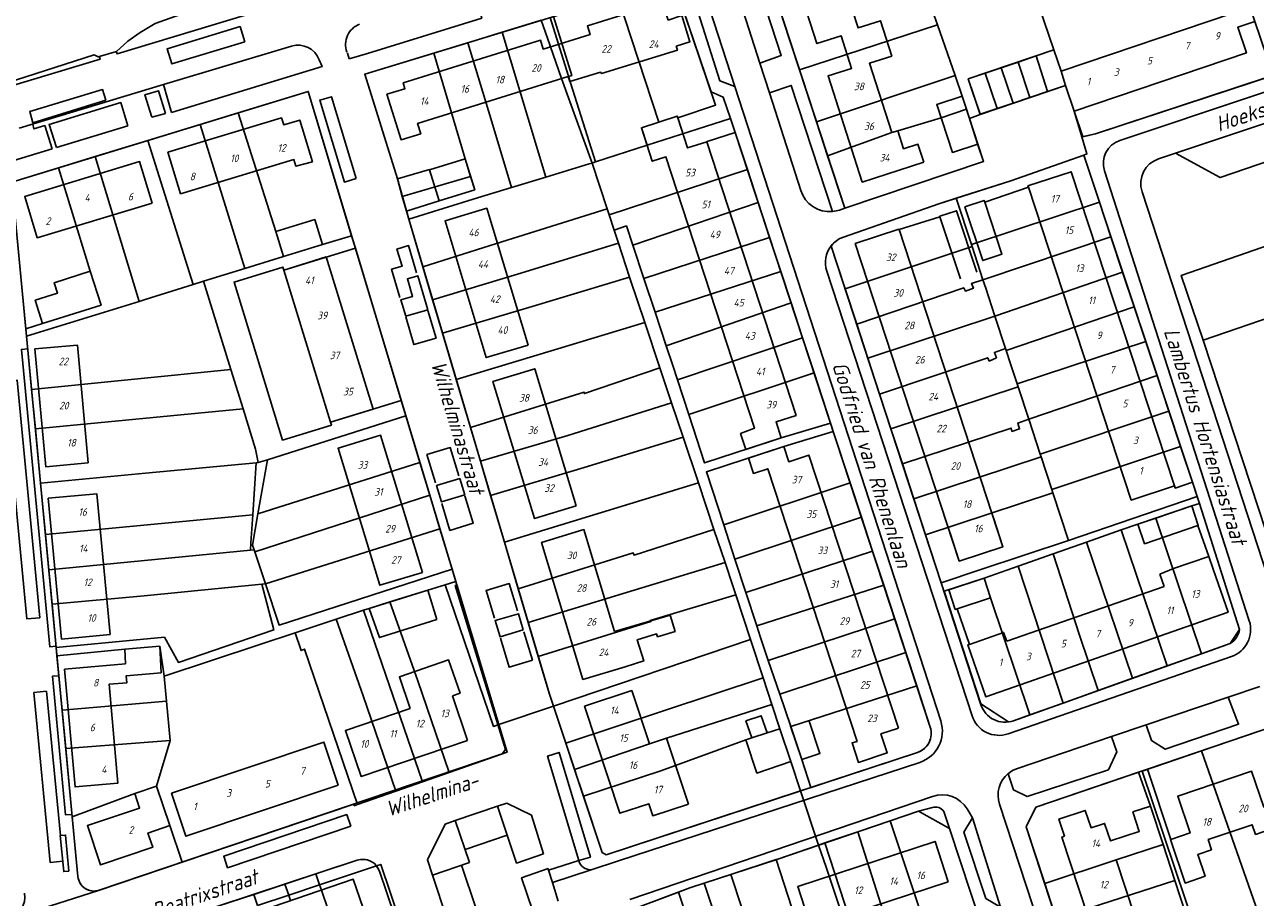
# Model space of a CAD drawing. Extents: x 124314 to 128016, y 450271 to 453716.
# Tile 36 of 40: x 125003 to 125205, y 451252 to 451396. Entities that reach past the tile are written whole.
import ezdxf
from ezdxf.enums import TextEntityAlignment as Align

# ---------------------------------------------------------------- set-up
doc = ezdxf.new("R2010")
doc.units = 0
doc.header["$MEASUREMENT"] = 0
for name, color, linetype in [('Default_113', 7, 'Continuous'), ('Default_117', 7, 'Continuous'), ('Default_21', 40, 'Continuous'), ('Default_22', 7, 'Continuous'), ('Default_4', 1, 'Continuous'), ('Default_6', 7, 'Continuous'), ('Default_79', 2, 'Continuous'), ('Default_80', 7, 'Continuous'), ('Default_99', 2, 'Continuous')]:
    doc.layers.add(name, color=color, linetype=linetype)
doc.styles.add('Style-ENGINEERING', font='isoct.shx', dxfattribs={"oblique": 15})

msp = doc.modelspace()

# ---------------------------------------------------------------- linework, layer by layer
at = {"layer": 'Default_21', "lineweight": -3, "flags": 128}
for points in [[(125208.33, 451387.59), (125200.18, 451411.68), (125169.1, 451401.18), (125172.28, 451391.77)], [(125150.12, 451404.43), (125152.59, 451397.45), (125153.13, 451395.89)], [(125100.59, 451400.51), (125107.83, 451402.73), (125110.34, 451401.39), (125115.92, 451384.89), (125117.91, 451383.98), (125119.09, 451380.52)], [(125100.59, 451400.51), (125107.29, 451379.91), (125104.43, 451378.98), (125105.37, 451376.1)], [(125081.53, 451394.67), (125086.94, 451396.33), (125087.98, 451396.65)], [(125089.43, 451397.09), (125092.42, 451387.6), (125092.48, 451387.4)], [(125089.98, 451397.26), (125093, 451387.56), (125092.48, 451387.4)], [(125127.66, 451397.02), (125130.43, 451388.52)], [(125075.91, 451392.96), (125081.53, 451394.67)], [(125081.53, 451394.67), (125088.73, 451370.86)], [(125130.43, 451388.52), (125153.13, 451395.89)], [(125153.13, 451395.89), (125156.02, 451387.57)], [(125070.29, 451391.23), (125075.91, 451392.96)], [(125075.91, 451392.96), (125079.68, 451380.52), (125083.09, 451369.16)], [(125070.29, 451391.23), (125058.96, 451387.76), (125064.31, 451370.56), (125065.12, 451367.65)], [(125070.29, 451391.23), (125075.47, 451373.86), (125076.36, 451370.98)], [(125166.37, 451389.78), (125169.35, 451390.78)], [(125169.35, 451390.78), (125172.28, 451391.77)], [(125169.35, 451390.78), (125171.22, 451384.93)], [(125172.28, 451391.77), (125173.46, 451388.26), (125174.18, 451385.94)], [(125130.43, 451388.52), (125133.24, 451379.94)], [(125160.99, 451387.95), (125163.59, 451388.84)], [(125163.59, 451388.84), (125166.37, 451389.78)], [(125163.59, 451388.84), (125165.56, 451383.02)], [(125166.37, 451389.78), (125168.32, 451383.96)], [(125092.48, 451387.4), (125096.91, 451373.36)], [(125133.24, 451379.94), (125156.02, 451387.57)], [(125156.02, 451387.57), (125157.21, 451384.17), (125157.9, 451382.05)], [(125160.99, 451387.95), (125158.18, 451387), (125160.14, 451381.19), (125162.94, 451382.13)], [(125160.99, 451387.95), (125162.94, 451382.13)], [(125177.04, 451377.5), (125179.11, 451377.97), (125208.33, 451387.59)], [(125038.15, 451381.44), (125049.65, 451384.96), (125056.79, 451361.22)], [(125168.32, 451383.96), (125171.22, 451384.93)], [(125171.22, 451384.93), (125174.18, 451385.94)], [(125174.18, 451385.94), (125175.62, 451381.69), (125177.04, 451377.5)], [(125162.94, 451382.13), (125165.56, 451383.02)], [(125165.56, 451383.02), (125168.32, 451383.96)], [(125031.9, 451379.53), (125038.15, 451381.44)], [(125038.15, 451381.44), (125044.32, 451361.91), (125045.56, 451357.83)], [(125105.37, 451376.1), (125119.09, 451380.52)], [(125119.09, 451380.52), (125119.88, 451378.17), (125121.88, 451372.09)], [(125135.05, 451374.38), (125137.87, 451365.73), (125160.7, 451373.45), (125159.72, 451376.33), (125157.9, 451382.05)], [(125135.05, 451374.38), (125145.63, 451378.18), (125146.59, 451378.48), (125153.72, 451380.61), (125157.9, 451382.05)], [(125023.3, 451376.89), (125031.9, 451379.53)], [(125031.9, 451379.53), (125039.24, 451355.85)], [(125133.24, 451379.94), (125135.05, 451374.38)], [(125014.63, 451374.23), (125023.3, 451376.89)], [(125023.3, 451376.89), (125030.74, 451353.2)], [(125096.91, 451373.36), (125105.37, 451376.1)], [(125008.57, 451372.38), (125014.63, 451374.23)], [(125014.63, 451374.23), (125021.85, 451350.43)], [(125156.21, 451367.38), (125165.21, 451370.24), (125177.18, 451374.48), (125179.76, 451366.73)], [(125008.57, 451372.38), (125000.93, 451370.03), (125003.23, 451345.91)], [(125003.23, 451345.91), (125005.98, 451346.76), (125015.58, 451349.81), (125013.82, 451355.38), (125008.57, 451372.38)], [(125088.73, 451370.86), (125095.86, 451373.03), (125096.32, 451373.17)], [(125096.32, 451373.17), (125096.91, 451373.36)], [(125099.12, 451364.66), (125121.88, 451372.09)], [(125121.88, 451372.09), (125123.65, 451366.68)], [(125065.12, 451367.65), (125076.36, 451370.98)], [(125065.79, 451365.26), (125071.16, 451366.96), (125077.04, 451368.78), (125076.36, 451370.98)], [(125083.09, 451369.16), (125088.73, 451370.86)], [(125066.17, 451363.92), (125077.5, 451367.47), (125083.09, 451369.16)], [(125253.56, 451315.26), (125239.41, 451358.59), (125235.7, 451369.4), (125193.22, 451354.69), (125196.82, 451344.07), (125211.06, 451300.71), (125214.69, 451299.09), (125217.83, 451299.85), (125251.41, 451311.25), (125253.56, 451315.26)], [(125065.12, 451367.65), (125065.79, 451365.26)], [(125103.01, 451359.69), (125123.65, 451366.68)], [(125123.65, 451366.68), (125125.53, 451360.95)], [(125137.67, 451360.99), (125153.35, 451366.48), (125156.21, 451367.38)], [(125156.21, 451367.38), (125158.71, 451359.78)], [(125158.71, 451359.78), (125179.76, 451366.73)], [(125179.76, 451366.73), (125181.65, 451361.04)], [(125065.79, 451365.26), (125066.17, 451363.92)], [(125066.17, 451363.92), (125068.48, 451356.11)], [(125068.48, 451356.11), (125079.58, 451359.61), (125098.79, 451365.66)], [(125099.95, 451362.14), (125101.97, 451362.82), (125103.01, 451359.69)], [(125045.56, 451357.83), (125051.98, 451359.77), (125056.79, 451361.22)], [(125056.79, 451361.22), (125057.4, 451359.2)], [(125070.1, 451350.66), (125084.09, 451354.9), (125100.66, 451359.98)], [(125104.84, 451354.19), (125125.53, 451360.95)], [(125125.53, 451360.95), (125127.37, 451355.34)], [(125160.61, 451353.99), (125181.65, 451361.04)], [(125181.65, 451361.04), (125183.58, 451355.22)], [(125057.4, 451359.2), (125045.63, 451355.58), (125045.49, 451356.06), (125037.46, 451353.59), (125045.45, 451327.62), (125053.48, 451330.09), (125053.33, 451330.57), (125064.94, 451334.14)], [(125057.4, 451359.2), (125064.94, 451334.14)], [(125103.01, 451359.69), (125104.84, 451354.19)], [(125135.63, 451359.52), (125137.94, 451352.46)], [(125137.94, 451352.46), (125158.81, 451359.47)], [(125158.71, 451359.78), (125158.81, 451359.47)], [(125158.81, 451359.47), (125160.61, 451353.99)], [(125032.44, 451353.73), (125039.24, 451355.85)], [(125039.24, 451355.85), (125045.56, 451357.83)], [(125068.48, 451356.11), (125070.1, 451350.66)], [(125071.72, 451345.21), (125086.46, 451349.59), (125102.5, 451354.39)], [(125104.84, 451354.19), (125106.68, 451348.67)], [(125106.68, 451348.67), (125127.37, 451355.34)], [(125127.37, 451355.34), (125129.07, 451350.16)], [(125139.84, 451346.65), (125157.44, 451352.66), (125157.73, 451352.12), (125159.04, 451352.59), (125158.75, 451353.37), (125160.61, 451353.99)], [(125160.61, 451353.99), (125161.07, 451352.59), (125162.58, 451347.99)], [(125162.58, 451347.99), (125183.58, 451355.22)], [(125183.58, 451355.22), (125185.47, 451349.54)], [(125021.85, 451350.43), (125022.82, 451350.73), (125030.74, 451353.2)], [(125030.74, 451353.2), (125032.44, 451353.73)], [(125032.44, 451353.73), (125036.94, 451339.2)], [(125137.94, 451352.46), (125139.84, 451346.65)], [(125003.34, 451344.7), (125021.85, 451350.43)], [(125070.1, 451350.66), (125071.72, 451345.21)], [(125108.52, 451343.12), (125129.07, 451350.16)], [(125129.07, 451350.16), (125130.95, 451344.44)], [(125106.68, 451348.67), (125108.52, 451343.12)], [(125141.67, 451341.06), (125162.58, 451347.99)], [(125162.58, 451347.99), (125164.34, 451342.67)], [(125164.44, 451342.36), (125185.47, 451349.54)], [(125185.47, 451349.54), (125187.37, 451343.82)], [(125003.23, 451345.91), (125003.34, 451344.7)], [(125073.99, 451337.56), (125090.14, 451342.43), (125104.98, 451346.97)], [(125139.84, 451346.65), (125141.67, 451341.06)], [(125003.34, 451344.7), (125004.17, 451335.95)], [(125071.72, 451345.21), (125073.99, 451337.56)], [(125110.37, 451337.52), (125130.95, 451344.44)], [(125130.95, 451344.44), (125132.84, 451338.68)], [(125166.24, 451336.86), (125187.37, 451343.82)], [(125187.37, 451343.82), (125189.24, 451338.21)], [(125108.52, 451343.12), (125109.6, 451339.88), (125110.37, 451337.52)], [(125143.61, 451335.15), (125161.4, 451341.15), (125161.64, 451340.61), (125162.83, 451341.15), (125162.48, 451342.04), (125164.34, 451342.67)], [(125164.34, 451342.67), (125164.44, 451342.36)], [(125164.44, 451342.36), (125165.21, 451340.01), (125166.24, 451336.86)], [(125141.67, 451341.06), (125143.61, 451335.15)], [(125004.17, 451335.95), (125036.94, 451339.2)], [(125036.94, 451339.2), (125038.95, 451332.73)], [(125076.33, 451329.67), (125095.01, 451335.51), (125095.07, 451335.27), (125107.48, 451339.48)], [(125112.23, 451331.84), (125132.84, 451338.68)], [(125132.84, 451338.68), (125135.55, 451330.41)], [(125168.14, 451331.03), (125189.24, 451338.21)], [(125189.24, 451338.21), (125191.17, 451332.39)], [(125004.17, 451335.95), (125004.79, 451329.47)], [(125073.99, 451337.56), (125076.33, 451329.67)], [(125110.37, 451337.52), (125112.23, 451331.84)], [(125145.47, 451329.45), (125166.39, 451336.39)], [(125166.24, 451336.86), (125166.39, 451336.39)], [(125166.39, 451336.39), (125168.14, 451331.03)], [(125064.94, 451334.14), (125065.7, 451331.61)], [(125077.97, 451324.15), (125092.32, 451328.37), (125109.41, 451333.72)], [(125143.61, 451335.15), (125145.47, 451329.45)], [(125004.79, 451329.47), (125038.95, 451332.73)], [(125038.95, 451332.73), (125040.99, 451326.14), (125041.41, 451323.92)], [(125042.95, 451324.35), (125065.7, 451331.61)], [(125065.7, 451331.61), (125068.01, 451323.95)], [(125112.23, 451331.84), (125114.84, 451323.85), (125127.45, 451327.97), (125135.55, 451330.41)], [(125170.01, 451325.31), (125191.17, 451332.39)], [(125191.17, 451332.39), (125193.11, 451326.55)], [(125076.33, 451329.67), (125077.97, 451324.15)], [(125135.55, 451330.41), (125136, 451329.03)], [(125147.35, 451323.7), (125165.25, 451329.59), (125165.37, 451329.05), (125166.62, 451329.46), (125166.32, 451330.42), (125168.14, 451331.03)], [(125168.14, 451331.03), (125170.01, 451325.31)], [(125004.79, 451329.47), (125005.64, 451320.51)], [(125079.64, 451318.5), (125095.04, 451323.12), (125111.29, 451328.12)], [(125136, 451329.03), (125127.87, 451326.56), (125115.12, 451322.38), (125117.97, 451313.66)], [(125136, 451329.03), (125138.77, 451320.58)], [(125145.47, 451329.45), (125147.35, 451323.7)], [(125171.91, 451319.47), (125193.11, 451326.55)], [(125174.65, 451311.09), (125195.81, 451318.36), (125195.05, 451320.72), (125193.11, 451326.55)], [(125005.64, 451320.51), (125022.88, 451322.15), (125041.08, 451323.85)], [(125040.54, 451315.33), (125041.08, 451323.85)], [(125041.08, 451323.85), (125041.41, 451323.92)], [(125041.39, 451315.49), (125042.95, 451324.35)], [(125041.39, 451315.49), (125068.01, 451323.95)], [(125041.41, 451323.92), (125042.95, 451324.35)], [(125068.01, 451323.95), (125069.64, 451318.53)], [(125077.97, 451324.15), (125079.64, 451318.5)], [(125147.35, 451323.7), (125149.24, 451317.93)], [(125149.24, 451317.93), (125170.16, 451324.86)], [(125170.01, 451325.31), (125170.16, 451324.86)], [(125170.16, 451324.86), (125171.91, 451319.47)], [(125005.64, 451320.51), (125006.44, 451312.09)], [(125081.92, 451310.82), (125113.81, 451320.57)], [(125117.97, 451313.66), (125138.77, 451320.58)], [(125138.77, 451320.58), (125140.63, 451314.93)], [(125171.91, 451319.47), (125172.09, 451318.93)], [(125040.86, 451309.23), (125069.64, 451318.53)], [(125069.64, 451318.53), (125071.3, 451313.02)], [(125079.64, 451318.5), (125081.92, 451310.82)], [(125149.24, 451317.93), (125151.18, 451312.01)], [(125151.18, 451312.01), (125172.09, 451318.93)], [(125172.09, 451318.93), (125174.65, 451311.09)], [(125006.44, 451312.09), (125040.54, 451315.33)], [(125040.16, 451309.52), (125040.24, 451310.7), (125040.54, 451315.33)], [(125041.39, 451315.49), (125040.48, 451310.36), (125040.74, 451309.58)], [(125189.01, 451314.79), (125194.94, 451316.81), (125196.19, 451317.17), (125202.81, 451296.49)], [(125117.97, 451313.66), (125119.81, 451308.04)], [(125119.81, 451308.04), (125140.63, 451314.93)], [(125140.63, 451314.93), (125142.46, 451309.33)], [(125183.34, 451312.83), (125186.09, 451313.8), (125189.01, 451314.79)], [(125189.01, 451314.79), (125196.53, 451292.49)], [(125006.44, 451312.09), (125006.99, 451306.27)], [(125042.6, 451304), (125071.3, 451313.02)], [(125071.3, 451313.02), (125073.3, 451306.37)], [(125084.2, 451303.15), (125103.11, 451309.05), (125103.23, 451308.69), (125116.36, 451312.93)], [(125151.18, 451312.01), (125153.75, 451304.15), (125160.11, 451306.3), (125174.65, 451311.09)], [(125177.66, 451310.84), (125183.34, 451312.83)], [(125183.34, 451312.83), (125190.9, 451290.48)], [(125006.99, 451306.27), (125040.16, 451309.52)], [(125040.16, 451309.52), (125040.74, 451309.58)], [(125040.74, 451309.58), (125040.86, 451309.23)], [(125081.92, 451310.82), (125084.2, 451303.15)], [(125121.6, 451302.57), (125142.46, 451309.33)], [(125142.46, 451309.33), (125144.29, 451303.77)], [(125172.15, 451308.91), (125177.66, 451310.84)], [(125177.66, 451310.84), (125185.22, 451288.46)], [(125040.86, 451309.23), (125042.6, 451304)], [(125085.84, 451297.62), (125101.97, 451302.56), (125118.19, 451307.49)], [(125119.81, 451308.04), (125121.6, 451302.57)], [(125166.4, 451306.89), (125172.15, 451308.91)], [(125172.15, 451308.91), (125176.49, 451295.55), (125179.56, 451286.44)], [(125006.99, 451306.27), (125007.53, 451300.64)], [(125042.6, 451304), (125044.86, 451297.19), (125073.3, 451306.37)], [(125073.3, 451306.37), (125073.9, 451304.36)], [(125160.8, 451304.93), (125166.4, 451306.89)], [(125166.4, 451306.89), (125173.77, 451284.38)], [(125007.53, 451300.64), (125022.66, 451302.02), (125042.03, 451303.93)], [(125008.21, 451293.51), (125026, 451295.2), (125028.31, 451291.06), (125044.01, 451296.39), (125042.03, 451303.93)], [(125042.03, 451303.93), (125042.6, 451304)], [(125063.06, 451300.99), (125069.31, 451302.95), (125072.19, 451303.83)], [(125072.19, 451303.83), (125073.9, 451304.36)], [(125072.19, 451303.83), (125080.13, 451280.53), (125080.98, 451280.82)], [(125073.9, 451304.36), (125074.07, 451303.8), (125080.98, 451280.82)], [(125123.4, 451297.07), (125144.29, 451303.77)], [(125144.29, 451303.77), (125146.11, 451298.21)], [(125168.29, 451282.42), (125165.62, 451281.47), (125165.22, 451281.35), (125164.8, 451281.27), (125160.24, 451284.24), (125154.21, 451302.75), (125160.8, 451304.93)], [(125160.8, 451304.93), (125161.87, 451301.69), (125168.29, 451282.42)], [(125084.2, 451303.15), (125085.84, 451297.62)], [(125087.49, 451292.05), (125106.01, 451297.78), (125105.89, 451297.96), (125119.95, 451302.19)], [(125121.6, 451302.57), (125123.4, 451297.07)], [(125007.53, 451300.64), (125008.21, 451293.51)], [(125054.26, 451298.14), (125058.76, 451299.63)], [(125058.76, 451299.63), (125059.66, 451299.93), (125063.06, 451300.99)], [(125058.76, 451299.63), (125068.47, 451271.42)], [(125063.06, 451300.99), (125067.65, 451288.01), (125072.81, 451272.94)], [(125047.52, 451295.91), (125054.26, 451298.14)], [(125054.26, 451298.14), (125058.71, 451285.54), (125064.07, 451269.88)], [(125085.84, 451297.62), (125087.49, 451292.05)], [(125125.31, 451291.38), (125146.11, 451298.21)], [(125146.11, 451298.21), (125147.92, 451292.7)], [(125025.94, 451288.82), (125041.52, 451293.92), (125047.52, 451295.91)], [(125047.52, 451295.91), (125048.48, 451293.01), (125049.02, 451293.25), (125057.77, 451267.68)], [(125123.4, 451297.07), (125123.98, 451295.29), (125125.31, 451291.38)], [(125008.21, 451293.51), (125008.34, 451292.11)], [(125008.34, 451292.11), (125019.47, 451293.23), (125025.25, 451293.75), (125025.94, 451288.82)], [(125089.99, 451283.87), (125122.36, 451294.84)], [(125196.53, 451292.49), (125201.28, 451294.18)], [(125008.34, 451292.11), (125009.19, 451283.18)], [(125087.49, 451292.05), (125089.33, 451285.86), (125089.99, 451283.87)], [(125125.31, 451291.38), (125127.19, 451285.84)], [(125127.19, 451285.84), (125147.92, 451292.7)], [(125147.92, 451292.7), (125149.71, 451287.23)], [(125190.9, 451290.48), (125196.53, 451292.49)], [(125185.22, 451288.46), (125190.9, 451290.48)], [(125025.94, 451288.82), (125026.34, 451284.68)], [(125092.02, 451277.77), (125124.45, 451288.5)], [(125128.99, 451280.51), (125149.71, 451287.23)], [(125149.71, 451287.23), (125151.94, 451280.42)], [(125179.56, 451286.44), (125185.22, 451288.46)], [(125127.19, 451285.84), (125128.99, 451280.51)], [(125173.77, 451284.38), (125179.56, 451286.44)], [(125009.19, 451283.18), (125026.34, 451284.68)], [(125009.19, 451283.18), (125009.79, 451276.89)], [(125026.34, 451284.68), (125026.96, 451278.19)], [(125080.98, 451280.82), (125089.99, 451283.87)], [(125089.99, 451283.87), (125092.02, 451277.77)], [(125093.45, 451273.47), (125105.76, 451277.69), (125108.57, 451278.62), (125125.88, 451284.12)], [(125168.29, 451282.42), (125173.77, 451284.38)], [(125072.81, 451272.94), (125082.35, 451276.27), (125080.98, 451280.82)], [(125094.92, 451269.07), (125107.62, 451273.24), (125121.6, 451278.34), (125122.58, 451278.67), (125125.1, 451279.45), (125127.19, 451280.15)], [(125128.99, 451280.51), (125130.8, 451275.07), (125132.31, 451270.48)], [(125196.57, 451276.52), (125205.84, 451279.67)], [(125009.79, 451276.89), (125026.96, 451278.19)], [(125009.79, 451276.89), (125010.85, 451265.68)], [(125024.73, 451270.69), (125026.96, 451278.19)], [(125092.02, 451277.77), (125093.45, 451273.47)], [(125132.31, 451270.48), (125149.82, 451276.24)], [(125196.57, 451276.52), (125186.78, 451273.18), (125195.74, 451246.66), (125199.84, 451248.02), (125199.99, 451247.57)], [(125196.57, 451276.52), (125205.48, 451250.99), (125206.02, 451249.56)], [(125068.47, 451271.42), (125072.81, 451272.94)], [(125093.45, 451273.47), (125094.92, 451269.07)], [(125170.77, 451254.68), (125167.72, 451264.03), (125169.32, 451267.24), (125186.18, 451272.98), (125188.15, 451267.42), (125190.22, 451261.1)], [(125064.07, 451269.88), (125068.47, 451271.42)], [(125010.85, 451265.68), (125021.12, 451269.48), (125024.73, 451270.69)], [(125024.73, 451270.69), (125026.9, 451264.21), (125028.93, 451258.22)], [(125057.77, 451267.68), (125064.07, 451269.88)], [(125094.92, 451269.07), (125098, 451259.79), (125098.64, 451259.42), (125130.62, 451269.93)], [(125130.62, 451269.93), (125132.31, 451270.48)], [(125028.93, 451258.22), (125057.13, 451267.77), (125057.23, 451267.49), (125057.77, 451267.68)], [(125145.34, 451265.03), (125149.98, 451266.62), (125152.32, 451267.22)], [(125010.85, 451265.68), (125011.79, 451255.84)], [(125140.02, 451263.22), (125145.34, 451265.03)], [(125145.34, 451265.03), (125151.2, 451247.39), (125152.85, 451242.47)], [(125154.17, 451266.56), (125155.12, 451263.75), (125160.3, 451247.95), (125161.13, 451245.21)], [(125134.62, 451261.38), (125140.02, 451263.22)], [(125140.02, 451263.22), (125147.21, 451240.6)], [(125126.6, 451258.64), (125126.7, 451258.67), (125133.59, 451261.02)], [(125133.59, 451261.02), (125134.62, 451261.38)], [(125134.62, 451261.38), (125141.97, 451238.87)], [(125170.77, 451254.68), (125182.53, 451258.59), (125190.22, 451261.1)], [(125190.22, 451261.1), (125192.16, 451255.17)], [(125015.18, 451253.57), (125028.93, 451258.22)], [(125050.9, 451256.28), (125057.71, 451258.53)], [(125051.51, 451254.48), (125060.86, 451257.6)], [(125059.91, 451258.37), (125060.52, 451258.03), (125060.86, 451257.6)], [(125060.86, 451257.6), (125061.57, 451257.84), (125069.22, 451235.26), (125071.24, 451234.16)], [(125060.86, 451257.6), (125061.15, 451257.18), (125061.36, 451256.71), (125068.75, 451234.85), (125064.48, 451233.42)], [(125119.13, 451256.2), (125126.6, 451258.64)], [(125126.6, 451258.64), (125129.18, 451250.68), (125131.73, 451243.13), (125134.04, 451236.24), (125135.43, 451236.71)], [(125045.82, 451254.6), (125050.9, 451256.28)], [(125051.51, 451254.48), (125050.9, 451256.28)], [(125110.53, 451253.3), (125112.4, 451254), (125114.74, 451254.77)], [(125114.74, 451254.77), (125119.13, 451256.2)], [(125114.74, 451254.77), (125124.58, 451225.5)], [(125119.13, 451256.2), (125128.25, 451228.6), (125128.77, 451227.03)], [(125170.77, 451254.68), (125172.66, 451248.88)], [(125172.66, 451248.88), (125175.27, 451240.86), (125181.3, 451242.74), (125187.1, 451244.64), (125194.85, 451246.96), (125192.16, 451255.17)], [(125172.66, 451248.88), (125192.16, 451255.17)], [(125000.7, 451248.91), (125003.15, 451249.7), (125015.18, 451253.57)], [(125034.64, 451250.9), (125040.71, 451252.91)], [(125040.71, 451252.91), (125045.82, 451254.6)], [(125040.71, 451252.91), (125041.33, 451251.09)], [(125041.33, 451251.09), (125046.44, 451252.79)], [(125045.82, 451254.6), (125046.44, 451252.79)], [(125046.44, 451252.79), (125051.51, 451254.48)], [(125046.76, 451251.87), (125046.44, 451252.79)], [(125051.81, 451253.6), (125051.51, 451254.48)], [(125051.81, 451253.6), (125055.13, 451243.9), (125058.29, 451234.14)], [(125110.53, 451253.3), (125101.61, 451249.95), (125108.1, 451224.2), (125108.9, 451220.53)], [(125110.53, 451253.3), (125116.24, 451235.95), (125116.53, 451234.83), (125118.45, 451229.07), (125120.09, 451224.09)]]:
    msp.add_lwpolyline(points, dxfattribs=at)
at = {"layer": 'Default_21', "lineweight": -3}
for centre, major_axis, start_param, end_param in [((125139.14, 451356.79), (-1.47, 4.2), 0, 0.573328), ((125199.53, 451297.01), (1.75, -2.83), 0, 0.859747), ((125148.79, 451279.39), (1.04, -3.15), 0, 1.569896), ((125152.75, 451265.51), (1.42, 1.05), 0, 1.181333), ((125058.61, 451255.78), (1.29, 2.59), 0, 0.780656), ((125014.41, 451256.09), (-2.62, -0.25), 0, 1.772056), ((124999.18, 451252.52), (3.83, 0.58), 4.897113, 6.283185)]:
    msp.add_ellipse(centre, major_axis=major_axis, ratio=1, start_param=start_param, end_param=end_param, dxfattribs=at)
at = {"layer": 'Default_22', "lineweight": -3, "flags": 128}
for points in [[(125087.98, 451396.65), (125089, 451393.73), (125091.3, 451387.1), (125096.32, 451373.17)], [(125096.32, 451373.17), (125098.79, 451365.66)], [(125098.79, 451365.66), (125099.12, 451364.66)], [(125099.12, 451364.66), (125099.95, 451362.14)], [(125099.95, 451362.14), (125100.66, 451359.98)], [(125100.66, 451359.98), (125102.5, 451354.39)], [(125102.5, 451354.39), (125102.61, 451354.07), (125104.98, 451346.97)], [(125104.98, 451346.97), (125107.48, 451339.48)], [(125107.48, 451339.48), (125109.41, 451333.72)], [(125109.41, 451333.72), (125111.29, 451328.12)], [(125111.29, 451328.12), (125113.81, 451320.57)], [(125113.81, 451320.57), (125116.36, 451312.93)], [(125116.36, 451312.93), (125118.19, 451307.49)], [(125118.19, 451307.49), (125119.47, 451303.64), (125119.95, 451302.19)], [(125119.95, 451302.19), (125122.36, 451294.84)], [(125122.36, 451294.84), (125124.45, 451288.5)], [(125124.45, 451288.5), (125125.88, 451284.12)], [(125125.88, 451284.12), (125127.19, 451280.15)], [(125127.19, 451280.15), (125129.01, 451274.74), (125130.62, 451269.93)], [(125130.62, 451269.93), (125133.59, 451261.02)], [(125133.59, 451261.02), (125134.8, 451257.38), (125141.08, 451238.57)]]:
    msp.add_lwpolyline(points, dxfattribs=at)
at = {"layer": 'Default_4', "lineweight": -3, "flags": 128}
for points in [[(125150.88, 451373.31), (125149.92, 451376.27), (125147.55, 451375.51), (125146.59, 451378.48), (125145.63, 451378.18), (125141.94, 451389.58), (125145.62, 451390.77), (125143.74, 451396.58), (125140.07, 451395.39), (125135.44, 451409.71), (125138.38, 451410.66), (125137.5, 451413.39), (125127.68, 451410.21), (125133.31, 451392.81), (125137.28, 451394.09), (125139.01, 451388.74), (125135.13, 451387.49), (125140.77, 451370.04), (125150.88, 451373.31)], [(125175.61, 451381.68), (125203.94, 451391.27), (125202.51, 451395.5), (125205.33, 451396.46), (125202.68, 451404.28), (125199.82, 451403.3), (125201.68, 451397.81), (125173.46, 451388.26), (125172.28, 451391.77), (125158.18, 451387), (125160.15, 451381.18)], [(125108.82, 451396.67), (125107.92, 451399.56), (125095.55, 451395.72), (125095.99, 451394.3), (125088.31, 451391.91), (125087.86, 451393.37), (125065.28, 451386.36), (125065.54, 451385.39), (125062.6, 451384.48), (125064.93, 451376.99), (125068.17, 451377.99), (125067.64, 451379.69), (125092.42, 451387.38), (125092.68, 451386.57), (125097.7, 451388.12), (125097.88, 451387.87), (125110.35, 451391.74), (125110.14, 451392.4)], [(125108.82, 451396.67), (125111.1, 451397.42), (125112.43, 451393.11), (125110.14, 451392.4)], [(125160.15, 451381.18), (125174.18, 451385.94), (125175.61, 451381.68)], [(125050.33, 451373.36), (125048.25, 451380.24), (125045.62, 451379.45), (125045.28, 451380.6), (125026.59, 451374.94), (125028.66, 451368.11), (125047.29, 451373.74), (125047.61, 451372.67), (125050.33, 451373.36)], [(125110.43, 451380.58), (125110.33, 451380.9), (125104.43, 451378.98), (125106.23, 451373.47), (125108.46, 451374.2), (125123.03, 451329.55), (125120.76, 451328.68), (125121.61, 451326.07), (125127.45, 451327.97), (125126.59, 451330.6), (125129.87, 451331.67), (125115.18, 451376.67)], [(125115.18, 451376.67), (125112.04, 451375.65), (125110.43, 451380.58)], [(125115.25, 451376.69), (125115.18, 451376.67)], [(125023.98, 451366.6), (125021.92, 451373.41), (125003.03, 451367.69), (125005.09, 451360.89), (125023.98, 451366.6)], [(125168.07, 451369.18), (125168, 451369.41), (125175.11, 451371.75), (125192.1, 451320.07)], [(125192.1, 451320.07), (125185, 451317.74), (125168.07, 451369.18)], [(125085.81, 451343.25), (125079.02, 451365.75), (125072.15, 451363.68), (125078.93, 451341.17), (125085.81, 451343.25)], [(125146.81, 451362.23), (125163.9, 451310.08), (125156.71, 451307.72), (125139.61, 451359.93), (125146.8, 451362.28), (125146.81, 451362.23)], [(125060.32, 451332.72), (125053.33, 451330.57), (125045.63, 451355.58), (125052.63, 451357.73), (125060.32, 451332.72)], [(125013.48, 451323.89), (125011.69, 451343.24), (125004.7, 451342.6), (125006.49, 451323.24), (125013.48, 451323.89)], [(125093.74, 451316.78), (125086.89, 451339.34), (125080.03, 451337.25), (125086.88, 451314.7), (125093.74, 451316.78)], [(125068.44, 451305.86), (125061.56, 451328.4), (125054.57, 451326.27), (125061.45, 451303.73), (125068.44, 451305.86)], [(125146.7, 451280.23), (125131.97, 451325.14), (125128.68, 451324.06), (125127.87, 451326.56), (125122.05, 451324.65), (125122.87, 451322.14), (125125.21, 451322.91), (125139.91, 451278.07), (125139.08, 451277.83), (125140.14, 451274.61), (125144.86, 451276.16), (125143.83, 451279.29), (125146.7, 451280.23)], [(125017.09, 451295.66), (125014.89, 451318.8), (125006.9, 451318.04), (125009.1, 451294.9), (125017.09, 451295.66)], [(125155.15, 451312.47), (125156.71, 451307.72), (125163.9, 451310.08), (125162.35, 451314.83)], [(125100.03, 451296.12), (125094.98, 451312.89), (125088.04, 451310.8), (125094.82, 451288.26), (125101.76, 451290.35)], [(125189.69, 451305.58), (125191.92, 451306.48), (125197.74, 451308.45), (125198.46, 451306.37)], [(125158.6, 451292.5), (125161.06, 451285.42), (125200.92, 451299.29), (125198.46, 451306.37)], [(125189.69, 451305.58), (125190.39, 451303.56)], [(125190.39, 451303.56), (125164.51, 451294.55)], [(125101.76, 451290.35), (125104.82, 451291.31), (125103.77, 451294.77), (125106.95, 451295.73), (125107.09, 451295.27), (125109.98, 451296.14), (125109.17, 451298.85), (125100.03, 451296.12)], [(125164.51, 451294.55), (125164.01, 451295.99), (125158.38, 451294.01)], [(125025.48, 451289.36), (125025.25, 451293.75), (125019.47, 451293.23), (125019.59, 451290.83), (125009.58, 451289.94), (125011.32, 451270.58), (125018.35, 451271.21), (125016.9, 451287.46), (125019.84, 451287.72), (125019.74, 451288.85), (125025.48, 451289.36)], [(125158.38, 451294.01), (125158.1, 451293.92), (125158.6, 451292.5)], [(125073.36, 451285.57), (125074.62, 451286.01), (125072.73, 451291.46), (125064.64, 451288.67), (125066.43, 451283.47)], [(125075.86, 451278.22), (125073.36, 451285.57)], [(125112.17, 451267.77), (125108.57, 451278.62), (125105.76, 451277.69), (125102.86, 451286.42), (125095.09, 451283.84), (125100.92, 451266.25), (125105.64, 451267.81), (125106.3, 451265.83), (125112.17, 451267.77)], [(125066.43, 451283.47), (125055.78, 451279.85), (125058.36, 451272.27), (125075.86, 451278.22)], [(125217.78, 451255.21), (125214.27, 451265.62), (125216.73, 451266.45), (125216.1, 451268.04), (125223.33, 451270.48), (125223.85, 451268.94), (125226.38, 451269.66), (125227.54, 451266.23), (125230.63, 451267.27), (125228.23, 451274.41), (125225.16, 451273.37), (125223.16, 451279.3), (125210.93, 451275.18), (125212.9, 451269.32), (125206.77, 451267.26), (125204.79, 451273.15), (125192.64, 451269.06), (125194.68, 451263.03), (125191.52, 451261.96)], [(125054.6, 451270.89), (125052.23, 451277.96), (125027.18, 451269.55), (125029.55, 451262.48), (125054.6, 451270.89)], [(125026.9, 451264.21), (125024.73, 451270.69), (125021.12, 451269.48), (125021.92, 451267.1), (125013.33, 451264.21), (125015.5, 451257.76), (125024.09, 451260.65), (125023.3, 451262.99), (125026.9, 451264.21)], [(125190.22, 451261.1), (125188.15, 451267.42), (125185.26, 451266.47), (125186.32, 451263.24), (125181.56, 451261.69), (125180.61, 451264.59), (125178.38, 451263.86), (125177.44, 451266.71), (125173.1, 451265.29), (125174.01, 451262.5), (125173.59, 451262.34), (125179.33, 451244.81), (125180.5, 451245.19), (125181.3, 451242.74), (125187.1, 451244.64), (125182.53, 451258.59), (125190.22, 451261.1)], [(125191.52, 451261.96), (125191.47, 451261.95), (125193.88, 451254.78), (125197.14, 451255.89), (125195.93, 451259.48), (125198.17, 451260.24), (125197.65, 451261.93), (125204.9, 451264.37), (125205.43, 451262.77), (125207.96, 451263.62), (125211.51, 451253.1)], [(125154.91, 451254.97), (125152.74, 451261.61), (125130.14, 451254.22), (125132.31, 451247.58), (125154.91, 451254.97)], [(125060.37, 451245.69), (125057.05, 451255.39), (125036.41, 451248.32), (125039.73, 451238.63), (125060.37, 451245.69)]]:
    msp.add_lwpolyline(points, dxfattribs=at)
at = {"layer": 'Default_6', "lineweight": -3, "flags": 128}
for points in [[(125158.41, 451380.51), (125157.21, 451384.17), (125153, 451382.79), (125155.58, 451374.92), (125159.74, 451376.28)], [(125159.74, 451376.28), (125159.79, 451376.29), (125158.41, 451380.51)], [(125069.57, 451372.09), (125069.59, 451372.04)], [(125069.59, 451372.04), (125071.16, 451366.96), (125077.04, 451368.78), (125075.47, 451373.86), (125069.59, 451372.04)], [(125160.89, 451366.73), (125160.79, 451367.02), (125157.63, 451365.97), (125160.57, 451357.12), (125163.73, 451358.18), (125160.89, 451366.73)], [(125153.52, 451364.31), (125153.49, 451364.41), (125156.25, 451365.32), (125159.62, 451355.23)], [(125156.91, 451354.14), (125153.52, 451364.31)], [(125051.98, 451359.77), (125050.73, 451363.86), (125044.32, 451361.91), (125045.56, 451357.83), (125051.98, 451359.77)], [(125015.58, 451349.81), (125013.82, 451355.38), (125007.88, 451353.49), (125008.42, 451351.76), (125004.76, 451350.6), (125005.98, 451346.76), (125015.58, 451349.81)], [(125194.93, 451316.8), (125186.09, 451313.8), (125187.18, 451310.57), (125195.96, 451313.56)], [(125195.96, 451313.56), (125196.01, 451313.58), (125194.93, 451316.8)], [(125156.34, 451299.87), (125161.87, 451301.69), (125160.8, 451304.93), (125154.98, 451303), (125156.04, 451299.77), (125156.34, 451299.87)], [(125070.82, 451298.09), (125069.31, 451302.95), (125059.66, 451299.93), (125061.36, 451295.13), (125070.82, 451298.09)], [(125129.01, 451274.74), (125123.45, 451272.86), (125121.6, 451278.34), (125122.58, 451278.67), (125121.64, 451281.44), (125124.14, 451282.28), (125125.1, 451279.45), (125127.19, 451280.15), (125129.01, 451274.74)], [(125128.97, 451280.57), (125130.8, 451275.07), (125133.8, 451276.07), (125131.97, 451281.57)]]:
    msp.add_lwpolyline(points, dxfattribs=at)
at = {"layer": 'Default_79', "lineweight": -3, "flags": 128}
for points in [[(125039.24, 451393.11), (125038.44, 451395.62), (125026.43, 451391.97), (125027.2, 451389.47), (125039.24, 451393.11)], [(125016.37, 451383.53), (125015.85, 451385.26), (125003.86, 451381.62), (125004.39, 451379.81), (125016.37, 451383.53)], [(125026.18, 451381.31), (125025.02, 451385.06), (125022.79, 451384.4), (125023.94, 451380.74)], [(125057.52, 451370.62), (125055.61, 451370.04), (125051.56, 451383.52), (125053.47, 451384.08), (125057.52, 451370.62)], [(125023.94, 451380.74), (125026.18, 451381.31)], [(125064.31, 451370.56), (125066.17, 451363.92)], [(125067.47, 451355.14), (125066.16, 451359.6), (125064.24, 451359.02), (125065.08, 451356.21), (125063.36, 451355.7), (125064.74, 451351.08)], [(125065.69, 451347.88), (125067.03, 451343.31), (125070.68, 451344.38), (125069.33, 451348.94)], [(125000, 451337.37), (125001.77, 451337.49), (125005.5, 451298.41)], [(125005.5, 451298.41), (125003.4, 451298.22), (125000, 451333.89)], [(125074.42, 451321.76), (125073.01, 451326.38), (125069.17, 451325.22), (125070.59, 451320.59)], [(125195.05, 451320.72), (125196.19, 451317.17)], [(125071.62, 451317.21), (125072.96, 451312.77), (125076.8, 451313.94), (125075.41, 451318.46)], [(125084.09, 451299.55), (125082.7, 451304.01), (125078.9, 451302.89), (125080.26, 451298.34)], [(125081.25, 451295.04), (125082.68, 451290.27), (125086.52, 451291.45), (125085.13, 451296.07)], [(125009.29, 451258.36), (125007.22, 451258.14), (125004.54, 451286.09), (125006.61, 451286.3), (125008.89, 451262.57)], [(125073.84, 451265.04), (125080.77, 451267.41)], [(125056.64, 451264.15), (125056, 451266.04), (125035.75, 451259.17), (125036.4, 451257.28), (125056.64, 451264.15)], [(125158.91, 451265.47), (125163.48, 451250.83)], [(125082.37, 451262.65), (125075.44, 451260.31)], [(125077.26, 451250.56), (125074.85, 451257.69)], [(125070.1, 451256.09), (125072.45, 451248.97)]]:
    msp.add_lwpolyline(points, dxfattribs=at)
at = {"layer": 'Default_80', "lineweight": -3, "flags": 128}
for points in [[(125160.89, 451366.73), (125168.07, 451369.18)], [(125146.81, 451362.23), (125153.52, 451364.31)], [(125195.96, 451313.56), (125197.74, 451308.45)], [(125156.34, 451299.87), (125158.38, 451294.01)], [(125187.68, 451273.49), (125191.52, 451261.96)], [(125126.7, 451258.67), (125112.4, 451254), (125101.61, 451249.95), (125108.1, 451224.2)]]:
    msp.add_lwpolyline(points, dxfattribs=at)
at = {"layer": 'Default_99', "lineweight": -3, "flags": 128}
for points in [[(125149.77, 451421.04), (125122.86, 451411.71), (125137.87, 451365.73)], [(125117.45, 451409.84), (125120.9, 451410.94), (125127.45, 451390.86), (125123.93, 451389.57)], [(125117.55, 451409.47), (125123.93, 451389.57)], [(125119.83, 451385.76), (125117.36, 451386.7), (125112.38, 451402.32), (125113.68, 451404.73)], [(125113.68, 451404.73), (125119.83, 451385.76)], [(125018.1, 451391.43), (125018.23, 451391.12), (125039.69, 451397.62), (125056.14, 451402.62), (125058.11, 451403.52)], [(125110.43, 451380.58), (125116.65, 451382.71), (125110.34, 451401.39), (125107.83, 451402.73), (125058.96, 451387.76), (125064.31, 451370.56)], [(125059.38, 451391.19), (125078.18, 451397), (125076.88, 451401.42)], [(125000, 451386.33), (125014.48, 451390.98), (125015.09, 451390.61), (125018.1, 451391.51), (125019.97, 451393.2), (125022.04, 451394.63), (125024.49, 451396.11), (125027.73, 451397.25), (125031.22, 451398.47), (125033.45, 451399.06)], [(125002.14, 451378.89), (125025.83, 451386.08), (125046.93, 451392.4)], [(125176.86, 451377.46), (125179.11, 451377.97), (125226.02, 451393.42)], [(125000, 451385.62), (125015.43, 451390.25), (125015.32, 451390.59)], [(125056.09, 451391.25), (125056.07, 451391.31)], [(125056.37, 451390.31), (125056.09, 451391.25)], [(125056.37, 451390.31), (125058.09, 451390.79)], [(125058.09, 451390.79), (125059.38, 451391.19)], [(125226.72, 451391.48), (125183.12, 451376.9)], [(125027.19, 451381.5), (125051.92, 451389.03), (125051.46, 451390.17)], [(125123.93, 451389.57), (125125.49, 451384.72)], [(125015.26, 451253.59), (125081.53, 451276.04), (125082.12, 451276.71), (125073.83, 451303.7), (125074.07, 451303.8), (125049.65, 451384.96), (125000.93, 451370.03), (125008.21, 451293.51)], [(125025.84, 451386.08), (125027.19, 451381.5)], [(125119.83, 451385.76), (125153.68, 451281.43)], [(125125.49, 451384.72), (125129.07, 451385.93), (125135.87, 451365.2)], [(125125.49, 451384.72), (125130.64, 451368.66)], [(125192.26, 451374.78), (125199.62, 451370.78), (125222.34, 451378.56), (125225.65, 451385.88)], [(125192.26, 451374.78), (125224.07, 451385.38), (125225.65, 451385.88)], [(125020, 451379.31), (125018.83, 451383.11), (125007.05, 451379.53), (125008.24, 451375.73)], [(125158.41, 451380.51), (125160.15, 451381.18)], [(125176.86, 451377.46), (125175.61, 451381.68)], [(125004.34, 451379.55), (125004.55, 451378.78), (125006.33, 451379.32), (125007.52, 451375.51)], [(125008.24, 451375.73), (125020, 451379.31)], [(125115.25, 451376.69), (125119.88, 451378.17), (125151.94, 451280.42)], [(125137.87, 451365.73), (125160.7, 451373.45), (125159.74, 451376.28)], [(125177.18, 451374.48), (125177.7, 451374.66), (125176.86, 451377.46)], [(125000, 451373.22), (125007.52, 451375.51)], [(125137.67, 451360.99), (125153.35, 451366.48), (125165.21, 451370.24), (125177.18, 451374.48)], [(125177.18, 451374.48), (125195.05, 451320.72)], [(125192.26, 451374.78), (125189.49, 451373.86)], [(125064.31, 451370.56), (125069.57, 451372.09)], [(125180.6, 451371.9), (125204.4, 451297.9)], [(125186.77, 451368.45), (125209.08, 451300.02)], [(125066.17, 451363.92), (125077.5, 451367.47)], [(125149.82, 451276.24), (125098.64, 451259.42), (125098, 451259.79), (125089.33, 451285.86), (125066.17, 451363.92)], [(125137.87, 451365.73), (125137.02, 451365.44)], [(125135.63, 451359.52), (125153.75, 451304.15)], [(125069.33, 451349.06), (125067.67, 451354.64), (125065.97, 451354.12), (125066.82, 451351.24), (125064.89, 451350.7), (125065.68, 451348), (125069.33, 451349.06)], [(125158.83, 451282.25), (125134.91, 451355.4)], [(125209.9, 451348.52), (125196.82, 451344.07), (125211.06, 451300.71), (125214.69, 451299.09), (125217.83, 451299.85), (125251.41, 451311.25), (125253.56, 451315.26)], [(125008.18, 451293.72), (125007.15, 451293.62), (125002.49, 451342.52), (125003.54, 451342.62)], [(125075.4, 451318.61), (125074.58, 451321.28), (125070.77, 451320.13), (125071.58, 451317.44), (125075.4, 451318.61)], [(125195.05, 451320.72), (125192.24, 451319.71), (125192.1, 451320.07)], [(125165.62, 451281.47), (125201.28, 451294.18), (125202.81, 451296.49), (125196.19, 451317.17)], [(125196.19, 451317.17), (125194.93, 451316.8)], [(125187.68, 451273.49), (125310.46, 451315.28), (125325.3, 451290.02)], [(125153.75, 451304.15), (125160.11, 451306.3)], [(125008.21, 451293.51), (125026, 451295.2), (125028.31, 451291.06), (125044.01, 451296.39), (125042.03, 451303.91)], [(125153.75, 451304.15), (125160.28, 451284.09)], [(125085.02, 451296.39), (125084.21, 451299.06), (125080.39, 451297.94), (125081.2, 451295.26), (125085.02, 451296.39)], [(125008.21, 451293.51), (125011.79, 451255.84)], [(125201.45, 451292), (125164.74, 451279.32)], [(125010.82, 451266.06), (125009.74, 451265.98), (125007.6, 451288.77), (125008.65, 451288.84)], [(125200.92, 451285.33), (125206.15, 451287.1)], [(125187.44, 451280.78), (125188.3, 451278.19), (125190.59, 451276.78), (125202.64, 451280.88), (125200.92, 451285.33)], [(125187.44, 451280.78), (125200.92, 451285.33)], [(125181.73, 451278.85), (125187.44, 451280.78)], [(125164.74, 451272.76), (125165.62, 451270.1), (125167.85, 451268.99), (125181.24, 451273.4), (125182.62, 451276.35), (125181.73, 451278.85)], [(125166.26, 451273.62), (125181.73, 451278.85)], [(125094.17, 451258.46), (125089, 451275.66), (125090.9, 451276.26), (125096.05, 451259.03), (125094.17, 451258.46)], [(125150.21, 451274.62), (125100.67, 451258.45)], [(125185.17, 451210.48), (125167.72, 451264.03), (125169.32, 451267.24), (125187.68, 451273.49)], [(125152.31, 451269.03), (125102.53, 451252.07)], [(125088.35, 451259.59), (125083.92, 451258.07), (125080.77, 451267.41), (125082.29, 451267.92), (125086.38, 451265.96), (125088.35, 451259.59)], [(125189.35, 451172.08), (125163.48, 451250.83), (125161.06, 451252.24), (125157.48, 451263.12), (125158.91, 451265.47), (125158.01, 451266.95)], [(125180.86, 451214.25), (125163.33, 451267.76)], [(125076.18, 451258.14), (125073.84, 451265.04), (125072.15, 451264.46), (125069.26, 451258.6), (125070.1, 451256.09), (125076.18, 451258.14)], [(125126.7, 451258.67), (125149.98, 451266.62), (125155.12, 451263.75), (125160.3, 451247.95)], [(125010.28, 451256.75), (125009.74, 451262.65), (125008.88, 451262.57), (125009.45, 451256.66), (125010.28, 451256.75)], [(125034.65, 451250.9), (125057.7, 451258.53)], [(125061.36, 451256.71), (125068.75, 451234.85), (125064.48, 451233.42)], [(125089.19, 451256.91), (125089.09, 451257.15), (125084.74, 451255.64), (125087.46, 451247.59), (125088.98, 451248.12), (125089.58, 451249.36)], [(125089.19, 451256.91), (125094.17, 451258.46)], [(125089.82, 451254.84), (125089.19, 451256.91)], [(125089.82, 451254.84), (125096.17, 451256.94)], [(125096.17, 451256.94), (125100.67, 451258.45)], [(125090.77, 451251.77), (125089.82, 451254.84)]]:
    msp.add_lwpolyline(points, dxfattribs=at)
at = {"layer": 'Default_99', "lineweight": -3}
for centre, major_axis, start_param, end_param in [((125059.33, 451392.68), (-3.31, -1.25), 4.709722, 6.283185), ((125047.99, 451388.84), (-1.06, 3.56), 4.787198, 6.283185), ((125184.39, 451373.12), (-1.26, 3.78), 0, 1.559505), ((125190.85, 451369.78), (-1.36, 4.08), 0, 1.56372), ((125135.41, 451370.19), (-4.77, -1.53), 0, 1.351131), ((125135.41, 451370.17), (0.45, -4.97), 0, 0.235946), ((125139.15, 451356.79), (-1.47, 4.2), 0, 0.572602), ((125139.14, 451356.79), (-3.51, 2.74), 0, 0.978248), ((125199.91, 451296.46), (1.54, -4.46), 0, 1.549379), ((125164.23, 451285.38), (-3.95, -1.29), 0, 1.598326), ((125148.53, 451279.76), (1.68, -5.14), 0, 1.569361), ((125163.23, 451283.69), (-4.4, -1.44), 0, 1.587219), ((125148.79, 451279.39), (1.03, -3.15), 0, 1.571851), ((125167.75, 451269.2), (-1.49, 4.41), 0, 0.375269), ((125167.75, 451269.21), (-3, 3.56), 0, 1.186804), ((125153.87, 451264.45), (4.14, 2.5), 0, 1.355046), ((125058.61, 451255.78), (2.74, 0.93), 0, 1.564081), ((125096.13, 451258.97), (-1.96, -0.52), 0, 1.332743), ((125014.41, 451256.09), (-2.62, -0.25), 0, 1.803138)]:
    msp.add_ellipse(centre, major_axis=major_axis, ratio=1, start_param=start_param, end_param=end_param, dxfattribs=at)

# ---------------------------------------------------------------- texts
at = {"layer": 'Default_113', "lineweight": -3, "style": 'Style-ENGINEERING', "oblique": 15}
for s, p in [('9', (125199.14, 451394.08)), ('22', (125098.63, 451391.94)), ('24', (125106.46, 451392.72)), ('7', (125194.18, 451392.47)), ('5', (125188, 451390.01)), ('20', (125087.12, 451388.81)), ('3', (125182.52, 451388.12)), ('18', (125081.16, 451386.89)), ('38', (125140.2, 451385.77)), ('1', (125177.95, 451386.57)), ('16', (125075.4, 451385.37)), ('14', (125068.74, 451383.35)), ('36', (125141.85, 451379.23)), ('12', (125045.27, 451375.66)), ('10', (125037.49, 451373.94)), ('34', (125144.43, 451374.05)), ('53', (125112.44, 451371.6)), ('8', (125030.59, 451370.96)), ('4', (125013.29, 451367.48)), ('6', (125020.43, 451367.65)), ('51', (125115.02, 451366.36)), ('17', (125172.42, 451367.29)), ('2', (125006.85, 451363.62)), ('46', (125076.83, 451361.76)), ('49', (125116.49, 451361.42)), ('15', (125174.75, 451362.13)), ('32', (125145.45, 451357.67)), ('44', (125078.39, 451356.54)), ('47', (125118.82, 451355.46)), ('13', (125176.47, 451355.87)), ('41', (125049.83, 451353.87)), ('30', (125146.67, 451351.83)), ('42', (125080.31, 451350.78)), ('45', (125120.43, 451350.21)), ('11', (125178.47, 451350.59)), ('39', (125051.95, 451348.11)), ('40', (125081.58, 451345.7)), ('28', (125148.49, 451346.47)), ('43', (125122.25, 451344.75)), ('9', (125179.72, 451344.84)), ('37', (125053.97, 451341.54)), ('22', (125009.37, 451340.55)), ('26', (125150.21, 451340.83)), ('7', (125181.84, 451339.18)), ('41', (125123.97, 451338.9)), ('35', (125056.19, 451335.59)), ('20', (125009.46, 451333.29)), ('38', (125085.14, 451334.56)), ('39', (125125.79, 451333.44)), ('24', (125152.43, 451334.76)), ('5', (125183.96, 451333.63)), ('36', (125086.56, 451329.25)), ('22', (125153.74, 451329.51)), ('18', (125010.71, 451327.18)), ('3', (125185.68, 451327.57)), ('33', (125058.58, 451323.54)), ('34', (125088.28, 451324)), ('20', (125156.06, 451323.35)), ('37', (125129.95, 451321.11)), ('1', (125186.58, 451322.59)), ('31', (125061.19, 451319.1)), ('32', (125089.26, 451319.72)), ('18', (125157.98, 451317.09)), ('16', (125012.55, 451315.8)), ('35', (125132.38, 451315.44)), ('29', (125063.11, 451313.04)), ('16', (125159.85, 451313.08)), ('14', (125012.66, 451309.78)), ('30', (125092.96, 451308.66)), ('33', (125134.2, 451309.48)), ('27', (125064.05, 451307.9)), ('12', (125013.37, 451304.22)), ('28', (125094.58, 451303.29)), ('31', (125136.12, 451303.92)), ('13', (125195.54, 451302.32)), ('11', (125191.35, 451299.61)), ('10', (125014.02, 451298.36)), ('26', (125096.2, 451297.74)), ('29', (125137.81, 451297.86)), ('9', (125184.83, 451297.59)), ('7', (125179.48, 451295.77)), ('24', (125098.21, 451292.71)), ('27', (125139.63, 451292.51)), ('5', (125173.82, 451294.15)), ('1', (125163.49, 451291.07)), ('3', (125168.06, 451292.03)), ('8', (125014.71, 451287.72)), ('25', (125141.17, 451287.36)), ('13', (125072.09, 451282.67)), ('14', (125099.99, 451283.17)), ('6', (125014.14, 451280.36)), ('12', (125067.99, 451281)), ('23', (125142.35, 451281.86)), ('11', (125063.59, 451279.33)), ('15', (125101.5, 451278.63)), ('10', (125058.88, 451277.66)), ('4', (125016.04, 451273.46)), ('7', (125048.7, 451273.23)), ('16', (125103.07, 451274.17)), ('5', (125042.94, 451271.11)), ('3', (125036.58, 451269.59)), ('17', (125107.16, 451270.14)), ('1', (125031.02, 451267.37)), ('20', (125203.38, 451267.04)), ('18', (125197.41, 451264.84)), ('2', (125020.49, 451263.5)), ('14', (125179.16, 451261.3)), ('16', (125150.37, 451256.04)), ('14', (125145.92, 451255.08)), ('12', (125180.46, 451254.51)), ('12', (125140.1, 451253.59))]:
    msp.add_text(s, height=1.25, dxfattribs=at).set_placement(p, align=Align.MIDDLE_CENTER)
at = {"layer": 'Default_117', "lineweight": -3, "style": 'Style-ENGINEERING', "oblique": 15}
for s, rotation, p in [('Hoeksestraat', 18.4168, (125207.69, 451382.36)), ('Lambertus Hortensiastraat', 287.8189, (125197.18, 451328.24)), ('Wilhelminastraat', 286.6773, (125074.22, 451329.72)), ('Godfried van Rhenenlaan', 287.8189, (125142.35, 451323.58)), ('Wilhelmina-', 18.3081, (125069.99, 451269.32)), ('Beatrixstraat', 18.6706, (125032.61, 451253.02))]:
    msp.add_text(s, height=2.5, rotation=rotation, dxfattribs=at).set_placement(p, align=Align.MIDDLE_CENTER)

doc.saveas('drawing.dxf')
